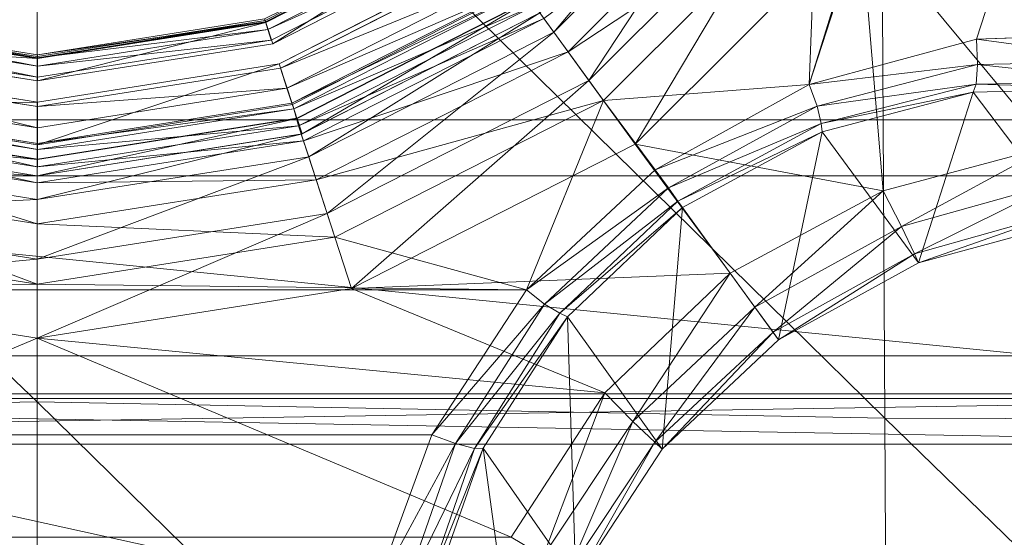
# Model space of a CAD drawing. Header units: inches. Extents: x 813 to 1305, y 19 to 194.
# Tile 97 of 163: x 1172.491 to 1173.869, y 66.864 to 67.589. Entities that reach past the tile are written whole.
import ezdxf

# ---------------------------------------------------------------- set-up
doc = ezdxf.new("R2010")
doc.units = ezdxf.units.IN
doc.header["$MEASUREMENT"] = 0
doc.layers.add('CET color Grey2', color=7, linetype='Continuous', true_color=0x060606)
doc.layers.add('CET color Grey98', color=7, linetype='Continuous', true_color=0xfafafa)
doc.layers.add('CET Default', color=7, linetype='Continuous')

# ---------------------------------------------------------------- blocks, each defined once
blk = doc.blocks.new('*C286')
at = {"layer": 'CET color Grey2', "linetype": 'Continuous', "lineweight": 0}
for points, invisible_edges in [([(7.2992, 16.4808, 17.1415), (-7.2922, 16.4808, 17.1415), (-8.5387, 3.2598, 17.4249), (7.2992, 16.4808, 17.1415)], 4), ([(7.2992, 16.4808, 17.1415), (-8.5387, 3.2598, 17.4249), (8.5458, 3.2599, 17.4249), (7.2992, 16.4808, 17.1415)], 9), ([(3.178, 13.157, 16.3314), (-3.1331, 12.6079, 16.3485), (-3.1707, 13.157, 16.3314), (3.178, 13.157, 16.3314)], 9), ([(3.178, 13.157, 16.3314), (3.1404, 12.6079, 16.3485), (-3.1331, 12.6079, 16.3485), (3.178, 13.157, 16.3314)], 4), ([(3.1404, 12.6079, 16.3485), (3.1915, 12.0571, 16.3707), (-3.1842, 12.0571, 16.3707), (3.1404, 12.6079, 16.3485)], 4), ([(3.1404, 12.6079, 16.3485), (-3.1842, 12.0571, 16.3707), (-3.1331, 12.6079, 16.3485), (3.1404, 12.6079, 16.3485)], 9)]:
    blk.add_3dface(points, dxfattribs=dict(at, invisible_edges=invisible_edges))
at = {"layer": 'CET color Grey98', "linetype": 'Continuous', "lineweight": 0}
for points in [[(-1.1863, 12.6952, 19.2574), (-1.1922, 13.8443, 19.205), (-2.3769, 13.8531, 19.2758), (-1.1863, 12.6952, 19.2574)], [(-1.1863, 12.6952, 19.2574), (-2.3769, 13.8531, 19.2758), (-2.366, 12.6987, 19.3223), (-1.1863, 12.6952, 19.2574)], [(0.0005, 12.6724, 19.237), (0.0005, 13.8168, 19.1828), (-1.1922, 13.8443, 19.205), (0.0005, 12.6724, 19.237)], [(0.0005, 12.6724, 19.237), (-1.1922, 13.8443, 19.205), (-1.1863, 12.6952, 19.2574), (0.0005, 12.6724, 19.237)], [(1.1873, 12.6952, 19.2574), (1.1932, 13.8443, 19.205), (0.0005, 13.8168, 19.1828), (1.1873, 12.6952, 19.2574)], [(1.1873, 12.6952, 19.2574), (0.0005, 13.8168, 19.1828), (0.0005, 12.6724, 19.237), (1.1873, 12.6952, 19.2574)], [(-0.6775, 13.1303, 5.3226), (-0.7534, 12.9236, 5.3691), (-0.6239, 12.7372, 7.8569), (-0.6775, 13.1303, 5.3226)], [(-0.6775, 13.1303, 5.3226), (-0.6239, 12.7372, 7.8569), (-0.5529, 12.9394, 7.7909), (-0.6775, 13.1303, 5.3226)], [(-0.6239, 12.7372, 7.8569), (-0.6117, 12.738, 7.8955), (-0.54, 12.9467, 7.8316), (-0.6239, 12.7372, 7.8569)], [(-0.6239, 12.7372, 7.8569), (-0.54, 12.9467, 7.8316), (-0.5529, 12.9394, 7.7909), (-0.6239, 12.7372, 7.8569)], [(-0.6117, 12.738, 7.8955), (-0.585, 12.7309, 7.9263), (-0.5099, 12.9468, 7.863), (-0.6117, 12.738, 7.8955)], [(-0.6117, 12.738, 7.8955), (-0.5099, 12.9468, 7.863), (-0.54, 12.9467, 7.8316), (-0.6117, 12.738, 7.8955)], [(-0.585, 12.7309, 7.9263), (-0.4699, 12.9435, 7.8789), (-0.5099, 12.9468, 7.863), (-0.585, 12.7309, 7.9263)], [(-0.585, 12.7309, 7.9263), (-0.5519, 12.7188, 7.9439), (-0.4699, 12.9435, 7.8789), (-0.585, 12.7309, 7.9263)], [(0.5519, 12.7188, 7.9439), (-0.4699, 12.9435, 7.8789), (-0.5519, 12.7188, 7.9439), (0.5519, 12.7188, 7.9439)], [(0.5519, 12.7188, 7.9439), (0.4699, 12.9435, 7.8789), (-0.4699, 12.9435, 7.8789), (0.5519, 12.7188, 7.9439)], [(-0.8644, 12.729, 5.353), (-0.8747, 12.7386, 5.4104), (-0.7534, 12.9236, 5.3691), (-0.8644, 12.729, 5.353)], [(-0.7534, 12.9236, 5.3691), (-0.8747, 12.7386, 5.4104), (-0.7419, 12.5534, 7.9075), (-0.7534, 12.9236, 5.3691)], [(-0.8644, 12.729, 5.353), (-0.7534, 12.9236, 5.3691), (-0.7422, 12.9122, 5.314), (-0.8644, 12.729, 5.353)], [(-0.7534, 12.9236, 5.3691), (-0.7419, 12.5534, 7.9075), (-0.6239, 12.7372, 7.8569), (-0.7534, 12.9236, 5.3691)], [(-0.8335, 12.6999, 5.3124), (-0.8644, 12.729, 5.353), (-0.7422, 12.9122, 5.314), (-0.8335, 12.6999, 5.3124)], [(-0.8335, 12.6999, 5.3124), (-0.7422, 12.9122, 5.314), (-0.708, 12.8888, 5.274), (-0.8335, 12.6999, 5.3124)], [(-0.7942, 12.66, 5.3023), (-0.8335, 12.6999, 5.3124), (-0.708, 12.8888, 5.274), (-0.7942, 12.66, 5.3023)], [(-0.7942, 12.66, 5.3023), (-0.708, 12.8888, 5.274), (-0.6632, 12.8621, 5.2621), (-0.7942, 12.66, 5.3023)], [(0.0007, 12.5834, 5.3594), (-0.6632, 12.8621, 5.2621), (-0.7942, 12.66, 5.3023), (0.0007, 12.5834, 5.3594)], [(0.0007, 12.5834, 5.3594), (0.6632, 12.8621, 5.2621), (-0.6632, 12.8621, 5.2621), (0.0007, 12.5834, 5.3594)], [(0.441, 12.5134, 5.3594), (0.6632, 12.8621, 5.2621), (0.0007, 12.5834, 5.3594), (0.441, 12.5134, 5.3594)], [(-1.03, 12.5749, 5.3736), (-1.0376, 12.5855, 5.4318), (-0.8747, 12.7386, 5.4104), (-1.03, 12.5749, 5.3736)], [(-0.8747, 12.7386, 5.4104), (-1.0376, 12.5855, 5.4318), (-0.9031, 12.4003, 7.9329), (-0.8747, 12.7386, 5.4104)], [(-1.03, 12.5749, 5.3736), (-0.8747, 12.7386, 5.4104), (-0.8644, 12.729, 5.353), (-1.03, 12.5749, 5.3736)], [(-0.8747, 12.7386, 5.4104), (-0.9031, 12.4003, 7.9329), (-0.7419, 12.5534, 7.9075), (-0.8747, 12.7386, 5.4104)], [(-0.7419, 12.5534, 7.9075), (-0.7314, 12.5485, 7.944), (-0.6117, 12.738, 7.8955), (-0.7419, 12.5534, 7.9075)], [(-0.7419, 12.5534, 7.9075), (-0.6117, 12.738, 7.8955), (-0.6239, 12.7372, 7.8569), (-0.7419, 12.5534, 7.9075)], [(-0.7314, 12.5485, 7.944), (-0.585, 12.7309, 7.9263), (-0.6117, 12.738, 7.8955), (-0.7314, 12.5485, 7.944)], [(1.9676, 12.7316, 12.9711), (-1.9676, 12.7316, 12.9711), (-1.9431, 12.6679, 13.801), (1.9676, 12.7316, 12.9711)], [(1.9676, 12.7316, 12.9711), (1.9406, 12.6614, 12.1004), (-1.9676, 12.7316, 12.9711), (1.9676, 12.7316, 12.9711)], [(1.9406, 12.6614, 12.1004), (-1.9406, 12.6614, 12.1004), (-1.9676, 12.7316, 12.9711), (1.9406, 12.6614, 12.1004)], [(1.9431, 12.6679, 13.801), (1.9676, 12.7316, 12.9711), (-1.9431, 12.6679, 13.801), (1.9431, 12.6679, 13.801)], [(-1.0044, 12.5398, 5.333), (-1.03, 12.5749, 5.3736), (-0.8644, 12.729, 5.353), (-1.0044, 12.5398, 5.333)], [(-1.0044, 12.5398, 5.333), (-0.8644, 12.729, 5.353), (-0.8335, 12.6999, 5.3124), (-1.0044, 12.5398, 5.333)], [(-0.7314, 12.5485, 7.944), (-0.7098, 12.5357, 7.9742), (-0.585, 12.7309, 7.9263), (-0.7314, 12.5485, 7.944)], [(-0.7098, 12.5357, 7.9742), (-0.5519, 12.7188, 7.9439), (-0.585, 12.7309, 7.9263), (-0.7098, 12.5357, 7.9742)], [(-0.7098, 12.5357, 7.9742), (-0.6846, 12.5155, 7.9935), (-0.5519, 12.7188, 7.9439), (-0.7098, 12.5357, 7.9742)], [(-1.1799, 11.5456, 19.3173), (-1.1863, 12.6952, 19.2574), (-2.366, 12.6987, 19.3223), (-1.1799, 11.5456, 19.3173)], [(-1.1799, 11.5456, 19.3173), (-2.366, 12.6987, 19.3223), (-2.3543, 11.5423, 19.3758), (-1.1799, 11.5456, 19.3173)], [(-0.9698, 12.4921, 5.324), (-1.0044, 12.5398, 5.333), (-0.8335, 12.6999, 5.3124), (-0.9698, 12.4921, 5.324)], [(-0.9698, 12.4921, 5.324), (-0.8335, 12.6999, 5.3124), (-0.7942, 12.66, 5.3023), (-0.9698, 12.4921, 5.324)], [(0.0005, 11.5283, 19.2989), (0.0005, 12.6724, 19.237), (-1.1863, 12.6952, 19.2574), (0.0005, 11.5283, 19.2989)], [(0.0005, 11.5283, 19.2989), (-1.1863, 12.6952, 19.2574), (-1.1799, 11.5456, 19.3173), (0.0005, 11.5283, 19.2989)], [(1.1809, 11.5456, 19.3173), (1.1873, 12.6952, 19.2574), (0.0005, 12.6724, 19.237), (1.1809, 11.5456, 19.3173)], [(1.1809, 11.5456, 19.3173), (0.0005, 12.6724, 19.237), (0.0005, 11.5283, 19.2989), (1.1809, 11.5456, 19.3173)], [(1.9406, 12.6614, 12.1004), (1.927, 12.2775, 11.7244), (-1.9406, 12.6614, 12.1004), (1.9406, 12.6614, 12.1004)], [(1.927, 12.2775, 11.7244), (-1.927, 12.2775, 11.7244), (-1.9406, 12.6614, 12.1004), (1.927, 12.2775, 11.7244)], [(-0.4396, 12.5138, 5.3594), (-0.7942, 12.66, 5.3023), (-0.9698, 12.4921, 5.324), (-0.4396, 12.5138, 5.3594)], [(0.0007, 12.5834, 5.3594), (-0.7942, 12.66, 5.3023), (-0.4396, 12.5138, 5.3594), (0.0007, 12.5834, 5.3594)], [(-1.2277, 12.4651, 5.353), (-1.2336, 12.4778, 5.4104), (-1.0376, 12.5855, 5.4318), (-1.2277, 12.4651, 5.353)], [(-1.0376, 12.5855, 5.4318), (-1.2336, 12.4778, 5.4104), (-1.0985, 12.2943, 7.9075), (-1.0376, 12.5855, 5.4318)], [(-1.2277, 12.4651, 5.353), (-1.0376, 12.5855, 5.4318), (-1.03, 12.5749, 5.3736), (-1.2277, 12.4651, 5.353)], [(-1.2095, 12.4267, 5.3124), (-1.2277, 12.4651, 5.353), (-1.03, 12.5749, 5.3736), (-1.2095, 12.4267, 5.3124)], [(-1.2095, 12.4267, 5.3124), (-1.03, 12.5749, 5.3736), (-1.0044, 12.5398, 5.333), (-1.2095, 12.4267, 5.3124)], [(-1.0376, 12.5855, 5.4318), (-1.0985, 12.2943, 7.9075), (-0.9031, 12.4003, 7.9329), (-1.0376, 12.5855, 5.4318)], [(0.0007, 12.5834, 5.3594), (-0.4055, 12.4088, 5.3377), (-0.4396, 12.5138, 5.3594), (0.0007, 12.5834, 5.3594)], [(0.0007, 12.5834, 5.3594), (0.0007, 12.4729, 5.3377), (-0.4055, 12.4088, 5.3377), (0.0007, 12.5834, 5.3594)], [(0.441, 12.5134, 5.3594), (0.0007, 12.4729, 5.3377), (0.0007, 12.5834, 5.3594), (0.441, 12.5134, 5.3594)], [(-0.9031, 12.4003, 7.9329), (-0.7314, 12.5485, 7.944), (-0.7419, 12.5534, 7.9075), (-0.9031, 12.4003, 7.9329)], [(-0.9031, 12.4003, 7.9329), (-0.8965, 12.3913, 7.9684), (-0.7314, 12.5485, 7.944), (-0.9031, 12.4003, 7.9329)], [(-0.8965, 12.3913, 7.9684), (-0.7098, 12.5357, 7.9742), (-0.7314, 12.5485, 7.944), (-0.8965, 12.3913, 7.9684)], [(-1.1837, 12.377, 5.3023), (-1.2095, 12.4267, 5.3124), (-1.0044, 12.5398, 5.333), (-1.1837, 12.377, 5.3023)], [(-1.1837, 12.377, 5.3023), (-1.0044, 12.5398, 5.333), (-0.9698, 12.4921, 5.324), (-1.1837, 12.377, 5.3023)], [(-0.8965, 12.3913, 7.9684), (-0.8832, 12.3729, 7.9979), (-0.7098, 12.5357, 7.9742), (-0.8965, 12.3913, 7.9684)], [(-0.8832, 12.3729, 7.9979), (-0.6846, 12.5155, 7.9935), (-0.7098, 12.5357, 7.9742), (-0.8832, 12.3729, 7.9979)], [(-0.4396, 12.5138, 5.3594), (-0.9698, 12.4921, 5.324), (-0.8369, 12.3116, 5.3594), (-0.4396, 12.5138, 5.3594)], [(-0.8832, 12.3729, 7.9979), (-0.8647, 12.3475, 8.0177), (-0.6846, 12.5155, 7.9935), (-0.8832, 12.3729, 7.9979)], [(-0.7924, 12.2503, 8.0621), (-0.6846, 12.5155, 7.9935), (-0.8647, 12.3475, 8.0177), (-0.7924, 12.2503, 8.0621)], [(-0.4396, 12.5138, 5.3594), (-0.772, 12.2223, 5.3377), (-0.8369, 12.3116, 5.3594), (-0.4396, 12.5138, 5.3594)], [(-0.4162, 12.4417, 8.0621), (-0.6846, 12.5155, 7.9935), (-0.7924, 12.2503, 8.0621), (-0.4162, 12.4417, 8.0621)], [(-0.4396, 12.5138, 5.3594), (-0.4055, 12.4088, 5.3377), (-0.772, 12.2223, 5.3377), (-0.4396, 12.5138, 5.3594)], [(0.0007, 12.5075, 8.0621), (0.6846, 12.5155, 7.9935), (-0.6846, 12.5155, 7.9935), (0.0007, 12.5075, 8.0621)], [(0.0007, 12.5075, 8.0621), (-0.6846, 12.5155, 7.9935), (-0.4162, 12.4417, 8.0621), (0.0007, 12.5075, 8.0621)], [(0.0007, 12.4234, 8.114), (0.0007, 12.5075, 8.0621), (-0.4162, 12.4417, 8.0621), (0.0007, 12.4234, 8.114)], [(0.4175, 12.4413, 8.0621), (0.6846, 12.5155, 7.9935), (0.0007, 12.5075, 8.0621), (0.4175, 12.4413, 8.0621)], [(0.441, 12.5134, 5.3594), (0.4068, 12.4084, 5.3377), (0.0007, 12.4729, 5.3377), (0.441, 12.5134, 5.3594)], [(0.3915, 12.3612, 8.114), (0.4175, 12.4413, 8.0621), (0.0007, 12.5075, 8.0621), (0.3915, 12.3612, 8.114)], [(0.3915, 12.3612, 8.114), (0.0007, 12.5075, 8.0621), (0.0007, 12.4234, 8.114), (0.3915, 12.3612, 8.114)], [(-0.8369, 12.3116, 5.3594), (-1.1837, 12.377, 5.3023), (-0.9698, 12.4921, 5.324), (-0.8369, 12.3116, 5.3594)], [(-1.4396, 12.4055, 5.314), (-1.447, 12.4197, 5.3691), (-1.2336, 12.4778, 5.4104), (-1.4396, 12.4055, 5.314)], [(-1.2336, 12.4778, 5.4104), (-1.447, 12.4197, 5.3691), (-1.3098, 12.2389, 7.8569), (-1.2336, 12.4778, 5.4104)], [(-1.4396, 12.4055, 5.314), (-1.2336, 12.4778, 5.4104), (-1.2277, 12.4651, 5.353), (-1.4396, 12.4055, 5.314)], [(-1.2336, 12.4778, 5.4104), (-1.3098, 12.2389, 7.8569), (-1.0985, 12.2943, 7.9075), (-1.2336, 12.4778, 5.4104)], [(-1.428, 12.3657, 5.274), (-1.4396, 12.4055, 5.314), (-1.2277, 12.4651, 5.353), (-1.428, 12.3657, 5.274)], [(-1.428, 12.3657, 5.274), (-1.2277, 12.4651, 5.353), (-1.2095, 12.4267, 5.3124), (-1.428, 12.3657, 5.274)], [(0.0007, 12.4729, 5.3377), (-0.3797, 12.3293, 5.2629), (-0.4055, 12.4088, 5.3377), (0.0007, 12.4729, 5.3377)], [(0.0007, 12.4729, 5.3377), (0.0007, 12.3893, 5.2629), (-0.3797, 12.3293, 5.2629), (0.0007, 12.4729, 5.3377)], [(0.4068, 12.4084, 5.3377), (0.0007, 12.3893, 5.2629), (0.0007, 12.4729, 5.3377), (0.4068, 12.4084, 5.3377)], [(-0.3902, 12.3617, 8.114), (-0.4162, 12.4417, 8.0621), (-0.7924, 12.2503, 8.0621), (-0.3902, 12.3617, 8.114)], [(0.0007, 12.4234, 8.114), (-0.4162, 12.4417, 8.0621), (-0.3902, 12.3617, 8.114), (0.0007, 12.4234, 8.114)], [(-1.4165, 12.3148, 5.2621), (-1.428, 12.3657, 5.274), (-1.2095, 12.4267, 5.3124), (-1.4165, 12.3148, 5.2621)], [(-1.4165, 12.3148, 5.2621), (-1.2095, 12.4267, 5.3124), (-1.1837, 12.377, 5.3023), (-1.4165, 12.3148, 5.2621)], [(0.0007, 12.3658, 8.1942), (0.0007, 12.4234, 8.114), (-0.3902, 12.3617, 8.114), (0.0007, 12.3658, 8.1942)], [(0.3737, 12.3065, 8.1942), (0.3915, 12.3612, 8.114), (0.0007, 12.4234, 8.114), (0.3737, 12.3065, 8.1942)], [(0.3737, 12.3065, 8.1942), (0.0007, 12.4234, 8.114), (0.0007, 12.3658, 8.1942), (0.3737, 12.3065, 8.1942)], [(-1.447, 12.4197, 5.3691), (-1.524, 12.2339, 7.7909), (-1.3098, 12.2389, 7.8569), (-1.447, 12.4197, 5.3691)], [(-0.4055, 12.4088, 5.3377), (-0.7229, 12.1546, 5.2629), (-0.772, 12.2223, 5.3377), (-0.4055, 12.4088, 5.3377)], [(-0.4055, 12.4088, 5.3377), (-0.3797, 12.3293, 5.2629), (-0.7229, 12.1546, 5.2629), (-0.4055, 12.4088, 5.3377)], [(0.4068, 12.4084, 5.3377), (0.381, 12.3288, 5.2629), (0.0007, 12.3893, 5.2629), (0.4068, 12.4084, 5.3377)], [(-1.0985, 12.2943, 7.9075), (-0.8965, 12.3913, 7.9684), (-0.9031, 12.4003, 7.9329), (-1.0985, 12.2943, 7.9075)], [(-1.0985, 12.2943, 7.9075), (-1.0971, 12.2828, 7.944), (-0.8965, 12.3913, 7.9684), (-1.0985, 12.2943, 7.9075)], [(-1.0971, 12.2828, 7.944), (-0.8832, 12.3729, 7.9979), (-0.8965, 12.3913, 7.9684), (-1.0971, 12.2828, 7.944)], [(0.0007, 12.3893, 5.2629), (-0.3693, 12.2975, 5.1554), (-0.3797, 12.3293, 5.2629), (0.0007, 12.3893, 5.2629)], [(0.0007, 12.3893, 5.2629), (0.0007, 12.3559, 5.1554), (-0.3693, 12.2975, 5.1554), (0.0007, 12.3893, 5.2629)], [(0.381, 12.3288, 5.2629), (0.0007, 12.3559, 5.1554), (0.0007, 12.3893, 5.2629), (0.381, 12.3288, 5.2629)], [(-1.1523, 11.9966, 5.3594), (-1.1837, 12.377, 5.3023), (-1.4165, 12.3148, 5.2621), (-1.1523, 11.9966, 5.3594)], [(-0.8369, 12.3116, 5.3594), (-1.1523, 11.9966, 5.3594), (-1.1837, 12.377, 5.3023), (-0.8369, 12.3116, 5.3594)], [(-1.0971, 12.2828, 7.944), (-1.0916, 12.2583, 7.9742), (-0.8832, 12.3729, 7.9979), (-1.0971, 12.2828, 7.944)], [(-1.0916, 12.2583, 7.9742), (-0.8647, 12.3475, 8.0177), (-0.8832, 12.3729, 7.9979), (-1.0916, 12.2583, 7.9742)], [(0.0007, 12.3658, 8.1942), (-0.3902, 12.3617, 8.114), (-0.3724, 12.3069, 8.1942), (0.0007, 12.3658, 8.1942)], [(0.0007, 12.3436, 8.2906), (0.0007, 12.3658, 8.1942), (-0.3724, 12.3069, 8.1942), (0.0007, 12.3436, 8.2906)], [(0.3669, 12.2853, 8.2906), (0.3737, 12.3065, 8.1942), (0.0007, 12.3658, 8.1942), (0.3669, 12.2853, 8.2906)], [(0.3669, 12.2853, 8.2906), (0.0007, 12.3658, 8.1942), (0.0007, 12.3436, 8.2906), (0.3669, 12.2853, 8.2906)], [(-0.3902, 12.3617, 8.114), (-0.7924, 12.2503, 8.0621), (-0.7429, 12.1822, 8.114), (-0.3902, 12.3617, 8.114)], [(-0.3724, 12.3069, 8.1942), (-0.3902, 12.3617, 8.114), (-0.7429, 12.1822, 8.114), (-0.3724, 12.3069, 8.1942)], [(0.0007, 12.3559, 5.1554), (-0.3633, 12.2755, 4.254), (-0.3703, 12.297, 5.1554), (0.0007, 12.3559, 5.1554)], [(0.0007, 12.3559, 5.1554), (0, 12.333, 4.254), (-0.3633, 12.2755, 4.254), (0.0007, 12.3559, 5.1554)], [(0.3707, 12.2971, 5.1554), (0, 12.333, 4.254), (0.0007, 12.3559, 5.1554), (0.3707, 12.2971, 5.1554)], [(0.381, 12.3288, 5.2629), (0.3707, 12.2971, 5.1554), (0.0007, 12.3559, 5.1554), (0.381, 12.3288, 5.2629)], [(-1.0916, 12.2583, 7.9742), (-1.0802, 12.2281, 7.9935), (-0.8647, 12.3475, 8.0177), (-1.0916, 12.2583, 7.9742)], [(-0.7924, 12.2503, 8.0621), (-0.8647, 12.3475, 8.0177), (-1.0802, 12.2281, 7.9935), (-0.7924, 12.2503, 8.0621)], [(0.0007, 12.3436, 8.2906), (-0.3724, 12.3069, 8.1942), (-0.3655, 12.2858, 8.2906), (0.0007, 12.3436, 8.2906)], [(0, 12.319, 8.3825), (0.0007, 12.3436, 8.2906), (-0.3655, 12.2858, 8.2906), (0, 12.319, 8.3825)], [(0.3586, 12.2622, 8.3825), (0.0007, 12.3436, 8.2906), (0, 12.319, 8.3825), (0.3586, 12.2622, 8.3825)], [(0.3586, 12.2622, 8.3825), (0.3669, 12.2853, 8.2906), (0.0007, 12.3436, 8.2906), (0.3586, 12.2622, 8.3825)], [(-0.3797, 12.3293, 5.2629), (-0.7032, 12.1276, 5.1554), (-0.7229, 12.1546, 5.2629), (-0.3797, 12.3293, 5.2629)], [(-0.3797, 12.3293, 5.2629), (-0.3693, 12.2975, 5.1554), (-0.7032, 12.1276, 5.1554), (-0.3797, 12.3293, 5.2629)], [(0, 12.333, 4.254), (-0.3632, 12.2751, 4.2452), (-0.3633, 12.2755, 4.254), (0, 12.333, 4.254)], [(0, 12.333, 4.254), (0, 12.3327, 4.2452), (-0.3632, 12.2751, 4.2452), (0, 12.333, 4.254)], [(0.3707, 12.2971, 5.1554), (0.3633, 12.2755, 4.254), (0, 12.333, 4.254), (0.3707, 12.2971, 5.1554)], [(0.3633, 12.2755, 4.254), (0, 12.3327, 4.2452), (0, 12.333, 4.254), (0.3633, 12.2755, 4.254)], [(0.3633, 12.2755, 4.254), (0.3632, 12.2751, 4.2452), (0, 12.3327, 4.2452), (0.3633, 12.2755, 4.254)], [(-1.1523, 11.9966, 5.3594), (-1.4165, 12.3148, 5.2621), (-1.3549, 11.5995, 5.3594), (-1.1523, 11.9966, 5.3594)], [(-0.8369, 12.3116, 5.3594), (-1.063, 11.9317, 5.3377), (-1.1523, 11.9966, 5.3594), (-0.8369, 12.3116, 5.3594)], [(-0.8369, 12.3116, 5.3594), (-0.772, 12.2223, 5.3377), (-1.063, 11.9317, 5.3377), (-0.8369, 12.3116, 5.3594)], [(0, 12.319, 8.3825), (-0.3655, 12.2858, 8.2906), (-0.3586, 12.2622, 8.3825), (0, 12.319, 8.3825)], [(0, 12.3105, 8.4118), (0, 12.319, 8.3825), (-0.3586, 12.2622, 8.3825), (0, 12.3105, 8.4118)], [(0, 12.3105, 8.4118), (-0.3586, 12.2622, 8.3825), (-0.356, 12.2541, 8.4118), (0, 12.3105, 8.4118)], [(0, 12.3126, 3.9134), (-0.3385, 12.1991, 3.857), (-0.357, 12.256, 3.9134), (0, 12.3126, 3.9134)], [(0, 12.3126, 3.9134), (0, 12.2527, 3.857), (-0.3385, 12.1991, 3.857), (0, 12.3126, 3.9134)], [(0.356, 12.2541, 8.4118), (0.3586, 12.2622, 8.3825), (0, 12.319, 8.3825), (0.356, 12.2541, 8.4118)], [(0.356, 12.2541, 8.4118), (0, 12.319, 8.3825), (0, 12.3105, 8.4118), (0.356, 12.2541, 8.4118)], [(0.357, 12.256, 3.9134), (0, 12.2527, 3.857), (0, 12.3126, 3.9134), (0.357, 12.256, 3.9134)], [(-0.3724, 12.3069, 8.1942), (-0.7429, 12.1822, 8.114), (-0.709, 12.1356, 8.1942), (-0.3724, 12.3069, 8.1942)], [(-0.3655, 12.2858, 8.2906), (-0.3724, 12.3069, 8.1942), (-0.709, 12.1356, 8.1942), (-0.3655, 12.2858, 8.2906)], [(-0.3703, 12.297, 5.1554), (-0.6911, 12.1085, 4.254), (-0.7032, 12.1276, 5.1554), (-0.3703, 12.297, 5.1554)], [(-0.3703, 12.297, 5.1554), (-0.3633, 12.2755, 4.254), (-0.6911, 12.1085, 4.254), (-0.3703, 12.297, 5.1554)], [(-1.3098, 12.2389, 7.8569), (-1.3143, 12.2276, 7.8955), (-1.0971, 12.2828, 7.944), (-1.3098, 12.2389, 7.8569)], [(-1.3143, 12.2276, 7.8955), (-1.0916, 12.2583, 7.9742), (-1.0971, 12.2828, 7.944), (-1.3143, 12.2276, 7.8955)], [(-1.3098, 12.2389, 7.8569), (-1.0971, 12.2828, 7.944), (-1.0985, 12.2943, 7.9075), (-1.3098, 12.2389, 7.8569)], [(-0.3655, 12.2858, 8.2906), (-0.709, 12.1356, 8.1942), (-0.696, 12.1176, 8.2906), (-0.3655, 12.2858, 8.2906)], [(-0.3586, 12.2622, 8.3825), (-0.3655, 12.2858, 8.2906), (-0.696, 12.1176, 8.2906), (-0.3586, 12.2622, 8.3825)], [(0, 12.259, 8.4409), (0, 12.2886, 8.4331), (-0.3492, 12.2333, 8.4331), (0, 12.259, 8.4409)], [(0.3401, 12.2052, 8.4409), (0.3492, 12.2333, 8.4331), (0, 12.2886, 8.4331), (0.3401, 12.2052, 8.4409)], [(0.3401, 12.2052, 8.4409), (0, 12.2886, 8.4331), (0, 12.259, 8.4409), (0.3401, 12.2052, 8.4409)], [(-0.3633, 12.2755, 4.254), (-0.6908, 12.1082, 4.2452), (-0.6911, 12.1085, 4.254), (-0.3633, 12.2755, 4.254)], [(-0.3633, 12.2755, 4.254), (-0.3632, 12.2751, 4.2452), (-0.6908, 12.1082, 4.2452), (-0.3633, 12.2755, 4.254)], [(-1.3143, 12.2276, 7.8955), (-1.3158, 12.1999, 7.9263), (-1.0916, 12.2583, 7.9742), (-1.3143, 12.2276, 7.8955)], [(-1.3158, 12.1999, 7.9263), (-1.0802, 12.2281, 7.9935), (-1.0916, 12.2583, 7.9742), (-1.3158, 12.1999, 7.9263)], [(-0.3586, 12.2622, 8.3825), (-0.696, 12.1176, 8.2906), (-0.6821, 12.0974, 8.3825), (-0.3586, 12.2622, 8.3825)], [(-0.356, 12.2541, 8.4118), (-0.3586, 12.2622, 8.3825), (-0.6821, 12.0974, 8.3825), (-0.356, 12.2541, 8.4118)], [(0, 12.259, 8.4409), (-0.3492, 12.2333, 8.4331), (-0.3401, 12.2052, 8.4409), (0, 12.259, 8.4409)], [(0.357, 12.256, 3.9134), (0.3385, 12.1991, 3.857), (0, 12.2527, 3.857), (0.357, 12.256, 3.9134)], [(-0.7924, 12.2503, 8.0621), (-1.0802, 12.2281, 7.9935), (-1.091, 11.952, 8.0621), (-0.7924, 12.2503, 8.0621)], [(-0.7429, 12.1822, 8.114), (-0.7924, 12.2503, 8.0621), (-1.091, 11.952, 8.0621), (-0.7429, 12.1822, 8.114)], [(-0.356, 12.2541, 8.4118), (-0.6821, 12.0974, 8.3825), (-0.6771, 12.0905, 8.4118), (-0.356, 12.2541, 8.4118)], [(-0.3492, 12.2333, 8.4331), (-0.356, 12.2541, 8.4118), (-0.6771, 12.0905, 8.4118), (-0.3492, 12.2333, 8.4331)], [(-1.524, 12.2339, 7.7909), (-1.5349, 12.2238, 7.8316), (-1.3143, 12.2276, 7.8955), (-1.524, 12.2339, 7.7909)], [(-1.5349, 12.2238, 7.8316), (-1.3158, 12.1999, 7.9263), (-1.3143, 12.2276, 7.8955), (-1.5349, 12.2238, 7.8316)], [(-1.524, 12.2339, 7.7909), (-1.3143, 12.2276, 7.8955), (-1.3098, 12.2389, 7.8569), (-1.524, 12.2339, 7.7909)], [(-1.2828, 11.576, 8.0621), (-1.0802, 12.2281, 7.9935), (-1.5033, 10.9259, 7.9935), (-1.2828, 11.576, 8.0621)], [(-1.3158, 12.1999, 7.9263), (-1.3145, 12.1647, 7.9439), (-1.0802, 12.2281, 7.9935), (-1.3158, 12.1999, 7.9263)], [(-1.091, 11.952, 8.0621), (-1.0802, 12.2281, 7.9935), (-1.2828, 11.576, 8.0621), (-1.091, 11.952, 8.0621)], [(-0.3492, 12.2333, 8.4331), (-0.6771, 12.0905, 8.4118), (-0.6643, 12.0728, 8.4331), (-0.3492, 12.2333, 8.4331)], [(-0.3401, 12.2052, 8.4409), (-0.3492, 12.2333, 8.4331), (-0.6643, 12.0728, 8.4331), (-0.3401, 12.2052, 8.4409)], [(-1.5349, 12.2238, 7.8316), (-1.5443, 12.1952, 7.863), (-1.3158, 12.1999, 7.9263), (-1.5349, 12.2238, 7.8316)], [(-0.772, 12.2223, 5.3377), (-0.9953, 11.8825, 5.2629), (-1.063, 11.9317, 5.3377), (-0.772, 12.2223, 5.3377)], [(-0.772, 12.2223, 5.3377), (-0.7229, 12.1546, 5.2629), (-0.9953, 11.8825, 5.2629), (-0.772, 12.2223, 5.3377)], [(0, 12.223, 3.857), (-0.3197, 12.1411, 3.8263), (-0.3293, 12.1709, 3.857), (0, 12.223, 3.857)], [(0, 12.2023, 8.4368), (0, 12.2177, 8.4409), (-0.3273, 12.1659, 8.4409), (0, 12.2023, 8.4368)], [(0, 12.223, 3.857), (0, 12.1918, 3.8263), (-0.3197, 12.1411, 3.8263), (0, 12.223, 3.857)], [(0.3293, 12.1709, 3.857), (0, 12.1918, 3.8263), (0, 12.223, 3.857), (0.3293, 12.1709, 3.857)], [(0.3225, 12.1512, 8.4368), (0.3273, 12.1659, 8.4409), (0, 12.2177, 8.4409), (0.3225, 12.1512, 8.4368)], [(0.3225, 12.1512, 8.4368), (0, 12.2177, 8.4409), (0, 12.2023, 8.4368), (0.3225, 12.1512, 8.4368)], [(-1.5443, 12.1952, 7.863), (-1.3145, 12.1647, 7.9439), (-1.3158, 12.1999, 7.9263), (-1.5443, 12.1952, 7.863)], [(-0.3401, 12.2052, 8.4409), (-0.6643, 12.0728, 8.4331), (-0.6469, 12.0489, 8.4409), (-0.3401, 12.2052, 8.4409)], [(0, 12.2023, 8.4368), (-0.3273, 12.1659, 8.4409), (-0.3225, 12.1512, 8.4368), (0, 12.2023, 8.4368)], [(0, 12.1908, 8.4256), (0, 12.2023, 8.4368), (-0.3225, 12.1512, 8.4368), (0, 12.1908, 8.4256)], [(0.319, 12.1403, 8.4256), (0.3225, 12.1512, 8.4368), (0, 12.2023, 8.4368), (0.319, 12.1403, 8.4256)], [(0.319, 12.1403, 8.4256), (0, 12.2023, 8.4368), (0, 12.1908, 8.4256), (0.319, 12.1403, 8.4256)], [(-1.5443, 12.1952, 7.863), (-1.5536, 12.1562, 7.8789), (-1.3145, 12.1647, 7.9439), (-1.5443, 12.1952, 7.863)], [(0, 12.1908, 8.4256), (-0.3225, 12.1512, 8.4368), (-0.319, 12.1403, 8.4256), (0, 12.1908, 8.4256)], [(0, 12.1918, 3.8263), (-0.3188, 12.1383, 3.657), (-0.3197, 12.1411, 3.8263), (0, 12.1918, 3.8263)], [(0, 12.1865, 8.4102), (0, 12.1908, 8.4256), (-0.319, 12.1403, 8.4256), (0, 12.1865, 8.4102)], [(0, 12.1865, 8.4102), (-0.319, 12.1403, 8.4256), (-0.3177, 12.1362, 8.4102), (0, 12.1865, 8.4102)], [(0, 12.1918, 3.8263), (0, 12.1888, 3.657), (-0.3188, 12.1383, 3.657), (0, 12.1918, 3.8263)], [(0.3293, 12.1709, 3.857), (0.3197, 12.1411, 3.8263), (0, 12.1918, 3.8263), (0.3293, 12.1709, 3.857)], [(0.3197, 12.1411, 3.8263), (0, 12.1888, 3.657), (0, 12.1918, 3.8263), (0.3197, 12.1411, 3.8263)], [(0.3177, 12.1362, 8.4102), (0.319, 12.1403, 8.4256), (0, 12.1908, 8.4256), (0.3177, 12.1362, 8.4102)], [(0.3177, 12.1362, 8.4102), (0, 12.1908, 8.4256), (0, 12.1865, 8.4102), (0.3177, 12.1362, 8.4102)], [(0.3197, 12.1411, 3.8263), (0.3188, 12.1383, 3.657), (0, 12.1888, 3.657), (0.3197, 12.1411, 3.8263)], [(-0.7429, 12.1822, 8.114), (-1.091, 11.952, 8.0621), (-1.0229, 11.9025, 8.114), (-0.7429, 12.1822, 8.114)], [(-0.709, 12.1356, 8.1942), (-0.7429, 12.1822, 8.114), (-1.0229, 11.9025, 8.114), (-0.709, 12.1356, 8.1942)], [(-0.3293, 12.1709, 3.857), (-0.608, 11.9942, 3.8263), (-0.6264, 12.0195, 3.857), (-0.3293, 12.1709, 3.857)], [(-0.3225, 12.1512, 8.4368), (-0.3273, 12.1659, 8.4409), (-0.6226, 12.0154, 8.4409), (-0.3225, 12.1512, 8.4368)], [(-0.3293, 12.1709, 3.857), (-0.3197, 12.1411, 3.8263), (-0.608, 11.9942, 3.8263), (-0.3293, 12.1709, 3.857)], [(-0.7229, 12.1546, 5.2629), (-0.9683, 11.8629, 5.1554), (-0.9953, 11.8825, 5.2629), (-0.7229, 12.1546, 5.2629)], [(-0.7229, 12.1546, 5.2629), (-0.7032, 12.1276, 5.1554), (-0.9683, 11.8629, 5.1554), (-0.7229, 12.1546, 5.2629)], [(-0.3225, 12.1512, 8.4368), (-0.6226, 12.0154, 8.4409), (-0.6135, 12.0029, 8.4368), (-0.3225, 12.1512, 8.4368)], [(-0.319, 12.1403, 8.4256), (-0.3225, 12.1512, 8.4368), (-0.6135, 12.0029, 8.4368), (-0.319, 12.1403, 8.4256)], [(-0.319, 12.1403, 8.4256), (-0.6135, 12.0029, 8.4368), (-0.6068, 11.9937, 8.4256), (-0.319, 12.1403, 8.4256)], [(-0.3197, 12.1411, 3.8263), (-0.6063, 11.9918, 3.657), (-0.608, 11.9942, 3.8263), (-0.3197, 12.1411, 3.8263)], [(-0.3177, 12.1362, 8.4102), (-0.319, 12.1403, 8.4256), (-0.6068, 11.9937, 8.4256), (-0.3177, 12.1362, 8.4102)], [(-0.3197, 12.1411, 3.8263), (-0.3188, 12.1383, 3.657), (-0.6063, 11.9918, 3.657), (-0.3197, 12.1411, 3.8263)]]:
    blk.add_3dface(points, dxfattribs=at)
for points, invisible_edges in [([(0.5805, 13.0876, 5.2173), (0.6632, 12.8621, 5.2621), (-0.6632, 12.8621, 5.2621), (0.5805, 13.0876, 5.2173)], 4), ([(0.6846, 12.5155, 7.9935), (-0.5519, 12.7188, 7.9439), (-0.6846, 12.5155, 7.9935), (0.6846, 12.5155, 7.9935)], 9), ([(0.6846, 12.5155, 7.9935), (0.5519, 12.7188, 7.9439), (-0.5519, 12.7188, 7.9439), (0.6846, 12.5155, 7.9935)], 4), ([(2.8664, 12.3558, 13.824), (1.9431, 12.6679, 13.801), (-2.8664, 12.3558, 13.824), (2.8664, 12.3558, 13.824)], 2), ([(1.9431, 12.6679, 13.801), (-1.9431, 12.6679, 13.801), (-2.8664, 12.3558, 13.824), (1.9431, 12.6679, 13.801)], 4), ([(3.1939, 12.0146, 13.851), (2.8664, 12.3558, 13.824), (-3.1939, 12.0146, 13.851), (3.1939, 12.0146, 13.851)], 6), ([(2.8664, 12.3558, 13.824), (-2.8664, 12.3558, 13.824), (-3.1939, 12.0146, 13.851), (2.8664, 12.3558, 13.824)], 4), ([(0, 12.3327, 4.2452), (-0.357, 12.256, 3.9134), (-0.3632, 12.2751, 4.2452), (0, 12.3327, 4.2452)], 9), ([(0, 12.3327, 4.2452), (0, 12.3126, 3.9134), (-0.357, 12.256, 3.9134), (0, 12.3327, 4.2452)], 4), ([(0.3632, 12.2751, 4.2452), (0, 12.3126, 3.9134), (0, 12.3327, 4.2452), (0.3632, 12.2751, 4.2452)], 9), ([(0, 12.2886, 8.4331), (0, 12.3105, 8.4118), (-0.356, 12.2541, 8.4118), (0, 12.2886, 8.4331)], 4), ([(0.3632, 12.2751, 4.2452), (0.357, 12.256, 3.9134), (0, 12.3126, 3.9134), (0.3632, 12.2751, 4.2452)], 4), ([(0.3492, 12.2333, 8.4331), (0.356, 12.2541, 8.4118), (0, 12.3105, 8.4118), (0.3492, 12.2333, 8.4331)], 4), ([(0.3492, 12.2333, 8.4331), (0, 12.3105, 8.4118), (0, 12.2886, 8.4331), (0.3492, 12.2333, 8.4331)], 9), ([(0, 12.2886, 8.4331), (-0.356, 12.2541, 8.4118), (-0.3492, 12.2333, 8.4331), (0, 12.2886, 8.4331)], 9), ([(2.732, 11.9263, 11.6768), (-2.732, 11.9263, 11.6768), (-1.927, 12.2775, 11.7244), (2.732, 11.9263, 11.6768)], 4), ([(1.927, 12.2775, 11.7244), (2.732, 11.9263, 11.6768), (-1.927, 12.2775, 11.7244), (1.927, 12.2775, 11.7244)], 2), ([(-0.3632, 12.2751, 4.2452), (-0.679, 12.0919, 3.9134), (-0.6908, 12.1082, 4.2452), (-0.3632, 12.2751, 4.2452)], 9), ([(-0.3632, 12.2751, 4.2452), (-0.357, 12.256, 3.9134), (-0.679, 12.0919, 3.9134), (-0.3632, 12.2751, 4.2452)], 4), ([(-0.357, 12.256, 3.9134), (-0.6438, 12.0435, 3.857), (-0.679, 12.0919, 3.9134), (-0.357, 12.256, 3.9134)], 9), ([(-0.357, 12.256, 3.9134), (-0.3385, 12.1991, 3.857), (-0.6438, 12.0435, 3.857), (-0.357, 12.256, 3.9134)], 4), ([(0, 12.2177, 8.4409), (0, 12.259, 8.4409), (-0.3401, 12.2052, 8.4409), (0, 12.2177, 8.4409)], 13), ([(0.3273, 12.1659, 8.4409), (0.3401, 12.2052, 8.4409), (0, 12.259, 8.4409), (0.3273, 12.1659, 8.4409)], 13), ([(0.3273, 12.1659, 8.4409), (0, 12.259, 8.4409), (0, 12.2177, 8.4409), (0.3273, 12.1659, 8.4409)], 11), ([(0, 12.2527, 3.857), (-0.3293, 12.1709, 3.857), (-0.3385, 12.1991, 3.857), (0, 12.2527, 3.857)], 11), ([(0, 12.2527, 3.857), (0, 12.223, 3.857), (-0.3293, 12.1709, 3.857), (0, 12.2527, 3.857)], 13), ([(0.3385, 12.1991, 3.857), (0, 12.223, 3.857), (0, 12.2527, 3.857), (0.3385, 12.1991, 3.857)], 11), ([(-1.0802, 12.2281, 7.9935), (-1.3145, 12.1647, 7.9439), (-1.6556, 11.115, 7.9439), (-1.0802, 12.2281, 7.9935)], 4), ([(-1.0802, 12.2281, 7.9935), (-1.6556, 11.115, 7.9439), (-1.5033, 10.9259, 7.9935), (-1.0802, 12.2281, 7.9935)], 9), ([(0, 12.2177, 8.4409), (-0.3401, 12.2052, 8.4409), (-0.3273, 12.1659, 8.4409), (0, 12.2177, 8.4409)], 11), ([(0.3385, 12.1991, 3.857), (0.3293, 12.1709, 3.857), (0, 12.223, 3.857), (0.3385, 12.1991, 3.857)], 13), ([(-0.3273, 12.1659, 8.4409), (-0.3401, 12.2052, 8.4409), (-0.6469, 12.0489, 8.4409), (-0.3273, 12.1659, 8.4409)], 13), ([(-0.9777, 11.4762, 8.4102), (0.3177, 12.1362, 8.4102), (0, 12.1865, 8.4102), (-0.9777, 11.4762, 8.4102)], 13), ([(0, 12.1865, 8.4102), (-0.8317, 11.7627, 8.4102), (-0.9777, 11.4762, 8.4102), (0, 12.1865, 8.4102)], 13), ([(0, 12.1865, 8.4102), (-0.3177, 12.1362, 8.4102), (-0.8317, 11.7627, 8.4102), (0, 12.1865, 8.4102)], 6), ([(-0.3385, 12.1991, 3.857), (-0.6264, 12.0195, 3.857), (-0.6438, 12.0435, 3.857), (-0.3385, 12.1991, 3.857)], 11), ([(-0.3385, 12.1991, 3.857), (-0.3293, 12.1709, 3.857), (-0.6264, 12.0195, 3.857), (-0.3385, 12.1991, 3.857)], 13), ([(-1.3145, 12.1647, 7.9439), (-1.5536, 12.1562, 7.8789), (-1.844, 11.2624, 7.8789), (-1.3145, 12.1647, 7.9439)], 4), ([(-1.3145, 12.1647, 7.9439), (-1.844, 11.2624, 7.8789), (-1.6556, 11.115, 7.9439), (-1.3145, 12.1647, 7.9439)], 9), ([(-0.3273, 12.1659, 8.4409), (-0.6469, 12.0489, 8.4409), (-0.6226, 12.0154, 8.4409), (-0.3273, 12.1659, 8.4409)], 11)]:
    blk.add_3dface(points, dxfattribs=dict(at, invisible_edges=invisible_edges))
blk = doc.blocks.new('*C200')
at = {"layer": 'CET Default', "linetype": 'Continuous', "lineweight": 0, "rotation": 179.9999999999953}
blk.add_blockref('*C286', (373.7957, 892.8549), dxfattribs=at)

msp = doc.modelspace()

# ---------------------------------------------------------------- block references
at = {"layer": 'CET Default', "linetype": 'Continuous', "lineweight": 0}
msp.add_blockref('*C200', (798.7199, -813.1289), dxfattribs=at)

doc.saveas('drawing.dxf')
